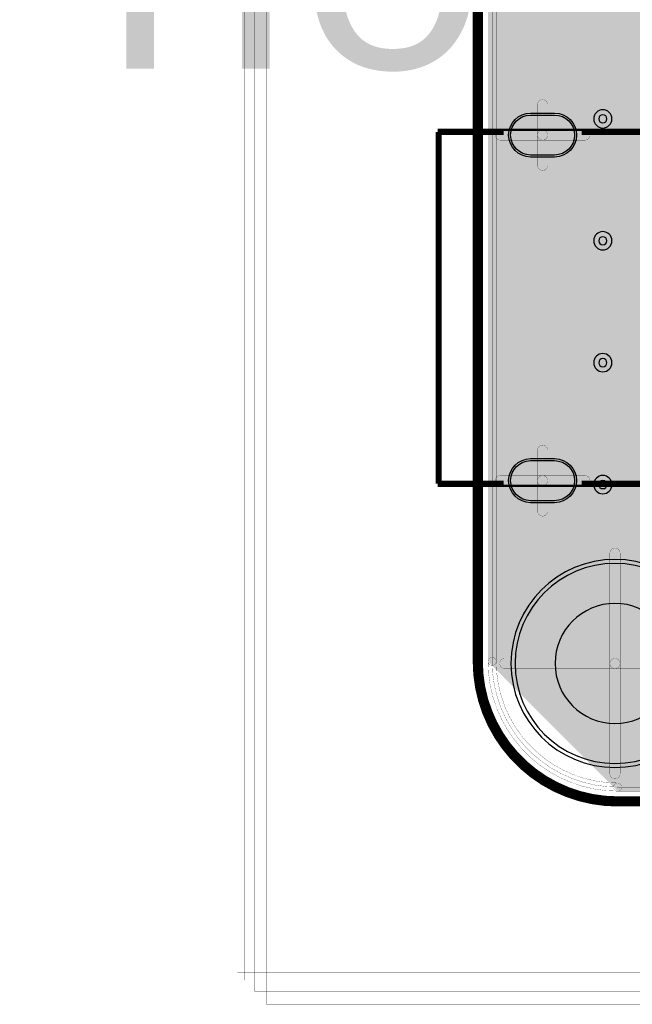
# Model space of a CAD drawing. Header units: millimetres. Extents: x -43 to 89, y -11 to 61.
# Tile 2 of 256: x -11 to 4, y -5 to 20. Entities that reach past the tile are written whole.
import ezdxf
from ezdxf.enums import TextEntityAlignment as Align

# ---------------------------------------------------------------- set-up
doc = ezdxf.new("R2010")
doc.units = ezdxf.units.MM
for name, color, linetype, true_color in [('Board Outline Layer', 7, 'Continuous', 0xff00ff), ('Bottom Layer', 7, 'Continuous', 0x0000ff), ('Bottom Silkscreen Layer', 7, 'Continuous', 0x66cc33), ('Component Shape Layer', 7, 'Continuous', 0x00cccc), ('Hole Layer', 7, 'Continuous', 0x222222), ('Inner1', 7, 'Continuous', 0x999966), ('Inner2', 7, 'Continuous', 0x008000), ('Multi-Layer', 7, 'Continuous', 0xc0c0c0), ('Pin Soldering Layer', 7, 'Continuous', 0xcc9999), ('Top Layer', 7, 'Continuous', 0xff0000), ('Top Paste Mask Layer', 7, 'Continuous', 0x808080), ('Top Silkscreen Layer', 7, 'Continuous', 0xffcc00), ('Top Solder Mask Layer', 7, 'Continuous', 0x800080)]:
    doc.layers.add(name, color=color, linetype=linetype, true_color=true_color)
doc.styles.get("Standard").update_dxf_attribs({"font": 'msyh.ttf'})

msp = doc.modelspace()

# ---------------------------------------------------------------- hatches: boundary and pattern name
at = {"layer": 'Bottom Layer'}
for points in [[(64.638, 3.504), (61.496, 0.362), (61.496, 0.362), (3.496, 0.362), (3.496, 0.362), (0.354, 3.504), (0.354, 3.504), (0.354, 52.504), (0.354, 52.504), (3.496, 55.646), (3.496, 55.646), (61.496, 55.646), (61.496, 55.646), (64.638, 52.504), (64.638, 52.504), (64.638, 3.504)], [(0.252, 52.504), (0.456, 52.504), (0.456, 3.504), (0.252, 3.504)], [(1.745, 16.665), (1.491, 16.665), (1.491, 17.424), (1.745, 17.424)], [(0.559, 16.538), (0.559, 16.792), (1.618, 16.792), (1.618, 16.538)], [(1.618, 16.538), (1.618, 16.792), (2.677, 16.792), (2.677, 16.538)], [(1.491, 16.665), (1.745, 16.665), (1.745, 15.906), (1.491, 15.906)], [(1.745, 8.024), (1.491, 8.024), (1.491, 8.783), (1.745, 8.783)], [(0.559, 7.897), (0.559, 8.151), (1.618, 8.151), (1.618, 7.897)], [(1.618, 7.897), (1.618, 8.151), (2.677, 8.151), (2.677, 7.897)], [(1.491, 8.024), (1.745, 8.024), (1.745, 7.264), (1.491, 7.264)], [(3.556, 3.454), (3.302, 3.454), (3.302, 6.213), (3.556, 6.213)], [(3.496, 0.261), (0.252, 3.504), (0.456, 3.504), (3.496, 0.464)], [(0.252, 3.504), (0.456, 3.504), (0.456, 3.504), (0.252, 3.504)], [(0.67, 3.327), (0.67, 3.581), (3.429, 3.581), (3.429, 3.327)], [(3.302, 3.454), (3.556, 3.454), (3.556, 0.695), (3.302, 0.695)], [(3.429, 3.327), (3.429, 3.581), (6.188, 3.581), (6.188, 3.327)], [(3.496, 0.261), (3.496, 0.464), (61.496, 0.464), (61.496, 0.261)], [(3.496, 0.261), (3.496, 0.464), (3.496, 0.464), (3.496, 0.261)]]:
    msp.add_hatch(color=256, dxfattribs=at).paths.add_polyline_path(points)
at = {"layer": 'Inner1'}
for points in [[(64.638, 3.504), (61.496, 0.362), (61.496, 0.362), (3.496, 0.362), (3.496, 0.362), (0.354, 3.504), (0.354, 3.504), (0.354, 52.504), (0.354, 52.504), (3.496, 55.646), (3.496, 55.646), (61.496, 55.646), (61.496, 55.646), (64.638, 52.504), (64.638, 52.504), (64.638, 3.504)], [(0.252, 52.504), (0.456, 52.504), (0.456, 3.504), (0.252, 3.504)], [(1.745, 16.665), (1.491, 16.665), (1.491, 17.424), (1.745, 17.424)], [(0.559, 16.538), (0.559, 16.792), (1.618, 16.792), (1.618, 16.538)], [(1.618, 16.538), (1.618, 16.792), (2.677, 16.792), (2.677, 16.538)], [(1.491, 16.665), (1.745, 16.665), (1.745, 15.906), (1.491, 15.906)], [(1.745, 8.024), (1.491, 8.024), (1.491, 8.783), (1.745, 8.783)], [(0.559, 7.897), (0.559, 8.151), (1.618, 8.151), (1.618, 7.897)], [(1.618, 7.897), (1.618, 8.151), (2.677, 8.151), (2.677, 7.897)], [(1.491, 8.024), (1.745, 8.024), (1.745, 7.264), (1.491, 7.264)], [(3.556, 3.454), (3.302, 3.454), (3.302, 6.213), (3.556, 6.213)], [(3.496, 0.261), (0.252, 3.504), (0.456, 3.504), (3.496, 0.464)], [(0.252, 3.504), (0.456, 3.504), (0.456, 3.504), (0.252, 3.504)], [(0.67, 3.327), (0.67, 3.581), (3.429, 3.581), (3.429, 3.327)], [(3.302, 3.454), (3.556, 3.454), (3.556, 0.695), (3.302, 0.695)], [(3.429, 3.327), (3.429, 3.581), (6.188, 3.581), (6.188, 3.327)], [(3.496, 0.261), (3.496, 0.464), (61.496, 0.464), (61.496, 0.261)], [(3.496, 0.261), (3.496, 0.464), (3.496, 0.464), (3.496, 0.261)]]:
    msp.add_hatch(color=256, dxfattribs=at).paths.add_polyline_path(points)
at = {"layer": 'Inner2'}
for points in [[(64.638, 3.504), (61.496, 0.362), (61.496, 0.362), (3.496, 0.362), (3.496, 0.362), (0.354, 3.504), (0.354, 3.504), (0.354, 52.504), (0.354, 52.504), (3.496, 55.646), (3.496, 55.646), (61.496, 55.646), (61.496, 55.646), (64.638, 52.504), (64.638, 52.504), (64.638, 3.504)], [(0.252, 52.504), (0.456, 52.504), (0.456, 3.504), (0.252, 3.504)], [(1.745, 16.665), (1.491, 16.665), (1.491, 17.424), (1.745, 17.424)], [(0.559, 16.538), (0.559, 16.792), (1.618, 16.792), (1.618, 16.538)], [(1.618, 16.538), (1.618, 16.792), (2.677, 16.792), (2.677, 16.538)], [(1.491, 16.665), (1.745, 16.665), (1.745, 15.906), (1.491, 15.906)], [(1.745, 8.024), (1.491, 8.024), (1.491, 8.783), (1.745, 8.783)], [(0.559, 7.897), (0.559, 8.151), (1.618, 8.151), (1.618, 7.897)], [(1.618, 7.897), (1.618, 8.151), (2.677, 8.151), (2.677, 7.897)], [(1.491, 8.024), (1.745, 8.024), (1.745, 7.264), (1.491, 7.264)], [(3.556, 3.454), (3.302, 3.454), (3.302, 6.213), (3.556, 6.213)], [(3.496, 0.261), (0.252, 3.504), (0.456, 3.504), (3.496, 0.464)], [(0.252, 3.504), (0.456, 3.504), (0.456, 3.504), (0.252, 3.504)], [(0.67, 3.327), (0.67, 3.581), (3.429, 3.581), (3.429, 3.327)], [(3.302, 3.454), (3.556, 3.454), (3.556, 0.695), (3.302, 0.695)], [(3.429, 3.327), (3.429, 3.581), (6.188, 3.581), (6.188, 3.327)], [(3.496, 0.261), (3.496, 0.464), (61.496, 0.464), (61.496, 0.261)], [(3.496, 0.261), (3.496, 0.464), (3.496, 0.464), (3.496, 0.261)]]:
    msp.add_hatch(color=256, dxfattribs=at).paths.add_polyline_path(points)
at = {"layer": 'Pin Soldering Layer'}
for points in [[(2.019, 16.815), (2.019, 16.515), (1.219, 16.515), (1.219, 16.815)], [(2.019, 8.174), (2.019, 7.874), (1.219, 7.874), (1.219, 8.174)]]:
    msp.add_hatch(color=256, dxfattribs=at).paths.add_polyline_path(points)
at = {"layer": 'Top Layer'}
for points in [[(64.638, 3.504), (61.496, 0.362), (61.496, 0.362), (3.496, 0.362), (3.496, 0.362), (0.354, 3.504), (0.354, 3.504), (0.354, 52.504), (0.354, 52.504), (3.496, 55.646), (3.496, 55.646), (61.496, 55.646), (61.496, 55.646), (64.638, 52.504), (64.638, 52.504), (64.638, 29.103), (64.365, 29.229), (62.165, 29.229), (61.806, 28.871), (61.806, 27.604), (61.158, 27.604), (60.81, 27.331), (60.238, 26.363), (59.814, 26.241), (59.462, 26.241), (59.462, 26.241), (59.449, 26.241), (59.449, 26.241), (59.243, 26.233), (59.012, 26.241), (59.012, 26.241), (59, 26.241), (58.5, 26.241), (58.5, 26.241), (58.293, 26.175), (58.086, 26.241), (57.586, 26.241), (57.586, 26.241), (57.574, 26.241), (57.574, 26.241), (57.442, 26.236), (57.457, 26.34), (57.457, 26.899), (57.099, 27.257), (56.541, 27.257), (56.205, 27.024), (56.13, 27.178), (56.213, 27.407), (56.213, 27.966), (56.213, 27.966), (56.13, 28.195), (56.185, 28.249), (56.414, 28.166), (56.972, 28.166), (56.972, 28.166), (57.201, 28.249), (57.43, 28.166), (57.988, 28.166), (57.988, 28.166), (58.347, 28.524), (58.347, 29.083), (57.988, 29.441), (57.43, 29.441), (57.43, 29.441), (57.201, 29.359), (56.972, 29.441), (56.414, 29.441), (56.414, 29.441), (56.229, 29.39), (56.158, 29.489), (56.226, 29.583), (56.439, 29.512), (56.998, 29.512), (56.998, 29.512), (57.226, 29.595), (57.455, 29.512), (58.014, 29.512), (58.014, 29.512), (58.372, 29.87), (58.372, 30.429), (58.014, 30.787), (57.455, 30.787), (57.455, 30.787), (57.226, 30.705), (57.099, 30.773), (57.099, 30.773), (56.82, 30.855), (56.449, 31.226), (56.449, 31.226), (56.16, 31.346), (56.16, 31.346), (55.448, 31.346), (55.448, 31.346), (55.159, 31.226), (55.159, 31.226), (54.817, 30.884), (54.725, 30.864), (54.382, 30.864), (54.023, 30.505), (54.023, 30.478), (53.94, 30.414), (53.94, 30.414), (53.695, 30.169), (53.722, 30.304), (53.722, 30.863), (53.722, 30.863), (53.363, 31.221), (52.805, 31.221), (52.805, 31.221), (52.669, 31.194), (52.63, 31.26), (52.63, 33.544), (52.634, 33.548), (52.634, 33.548), (52.737, 33.724), (52.856, 33.779), (53.106, 33.704), (53.356, 33.779), (53.606, 33.704), (53.856, 33.779), (54.106, 33.704), (54.356, 33.779), (54.606, 33.704), (54.856, 33.779), (55.106, 33.704), (55.356, 33.779), (55.606, 33.704), (55.856, 33.779), (56.106, 33.704), (56.356, 33.779), (56.606, 33.704), (56.856, 33.779), (57.106, 33.704), (57.376, 33.793), (57.554, 33.757), (57.659, 33.757), (58.117, 34.215), (58.042, 34.465), (58.11, 34.635), (58.36, 34.719), (58.486, 34.755), (61.297, 34.755), (61.396, 34.696), (61.391, 34.688), (61.391, 34.688), (61.342, 34.508), (61.342, 34.508), (61.342, 33.949), (61.701, 33.591), (62.259, 33.591), (62.488, 33.674), (62.717, 33.591), (63.275, 33.591), (63.633, 33.949), (63.633, 34.508), (63.564, 34.72), (63.633, 34.932), (63.633, 35.491), (63.544, 35.728), (63.633, 35.965), (63.633, 36.524), (63.544, 36.761), (63.633, 36.999), (63.633, 37.557), (63.275, 37.916), (62.717, 37.916), (62.488, 37.833), (62.259, 37.916), (61.701, 37.916), (61.342, 37.557), (61.342, 36.999), (61.342, 36.999), (61.391, 36.818), (61.391, 36.818), (61.424, 36.761), (61.391, 36.704), (61.391, 36.704), (61.342, 36.524), (61.342, 36.524), (61.342, 35.965), (61.342, 35.965), (61.391, 35.785), (61.391, 35.785), (61.417, 35.741), (61.301, 35.675), (58.486, 35.675), (58.36, 35.711), (58.11, 35.795), (58.043, 35.965), (58.117, 36.215), (58.042, 36.465), (58.117, 36.715), (58.043, 36.965), (58.117, 37.215), (58.042, 37.465), (58.117, 37.715), (58.043, 37.965), (58.117, 38.215), (58.042, 38.465), (58.117, 38.715), (58.043, 38.965), (58.117, 39.215), (58.042, 39.465), (58.117, 39.715), (58.043, 39.965), (58.117, 40.215), (58.042, 40.465), (58.117, 40.715), (57.659, 41.173), (57.554, 41.173), (57.376, 41.137), (57.106, 41.226), (56.856, 41.151), (56.606, 41.226), (56.356, 41.151), (56.106, 41.226), (55.856, 41.151), (55.606, 41.226), (55.356, 41.151), (55.106, 41.226), (54.856, 41.151), (54.606, 41.226), (54.356, 41.151), (54.106, 41.226), (53.856, 41.151), (53.606, 41.226), (53.356, 41.151), (53.106, 41.226), (52.856, 41.151), (52.606, 41.226), (52.356, 41.151), (52.106, 41.226), (51.856, 41.151), (51.606, 41.226), (51.336, 41.137), (51.158, 41.173), (51.054, 41.173), (50.596, 40.715), (50.67, 40.465), (50.596, 40.215), (50.67, 39.965), (50.596, 39.715), (50.67, 39.465), (50.596, 39.215), (50.67, 38.965), (50.596, 38.715), (50.67, 38.465), (50.596, 38.215), (50.67, 37.965), (50.603, 37.799), (50.247, 38.156), (50.247, 38.156), (49.962, 38.274), (49.544, 38.274), (49.418, 38.341), (49.073, 38.454), (48.522, 38.061), (47.526, 39.057), (47.526, 41.783), (47.526, 41.783), (47.406, 42.072), (47.406, 42.072), (44.942, 44.536), (44.942, 44.536), (44.653, 44.656), (39.878, 44.656), (39.878, 44.656), (39.589, 44.536), (39.589, 44.536), (37.786, 42.733), (37.786, 42.733), (37.666, 42.443), (37.666, 42.443), (37.666, 41.094), (36.459, 42.301), (36.459, 42.301), (36.17, 42.421), (13.225, 42.421), (13.229, 42.473), (13.229, 44.373), (12.87, 44.731), (11.52, 44.731), (11.162, 44.373), (11.162, 42.473), (11.166, 42.421), (9.72, 42.421), (7.579, 44.561), (7.579, 44.561), (7.29, 44.681), (3.541, 44.681), (3.415, 44.745), (3.073, 44.855), (2.972, 44.846), (2.979, 44.913), (2.979, 46.083), (2.62, 46.441), (0.82, 46.441), (0.462, 46.083), (0.462, 44.913), (0.563, 44.664), (0.562, 44.638), (0.562, 43.938), (0.624, 43.738), (0.562, 43.538), (0.562, 42.838), (0.623, 42.638), (0.562, 42.438), (0.562, 41.738), (0.624, 41.538), (0.562, 41.338), (0.562, 40.638), (0.624, 40.438), (0.562, 40.238), (0.562, 39.538), (0.624, 39.338), (0.562, 39.138), (0.562, 38.438), (0.623, 38.238), (0.562, 38.038), (0.562, 37.338), (0.624, 37.138), (0.562, 36.938), (0.562, 36.238), (0.921, 35.88), (2.121, 35.88), (2.474, 36.179), (2.476, 36.179), (2.476, 36.179), (2.765, 36.299), (2.765, 36.299), (2.854, 36.388), (2.988, 36.432), (3.464, 36.878), (3.903, 36.878), (3.903, 36.878), (4.193, 36.998), (4.193, 36.998), (4.259, 37.065), (4.325, 36.998), (4.325, 36.998), (4.615, 36.878), (4.919, 36.878), (4.919, 36.878), (5.209, 36.998), (5.209, 36.998), (5.275, 37.065), (5.341, 36.998), (5.341, 36.998), (5.631, 36.878), (5.935, 36.878), (5.935, 36.878), (6.225, 36.998), (6.225, 36.998), (6.291, 37.065), (6.357, 36.998), (6.357, 36.998), (6.647, 36.878), (6.951, 36.878), (6.951, 36.878), (7.241, 36.998), (7.241, 36.998), (7.307, 37.065), (7.373, 36.998), (7.373, 36.998), (7.663, 36.878), (9.398, 36.878), (9.398, 36.878), (9.687, 36.998), (9.687, 36.998), (11.171, 38.482), (11.162, 38.403), (11.162, 36.503), (11.52, 36.145), (12.87, 36.145), (13.229, 36.503), (13.229, 38.403), (12.87, 38.761), (11.52, 38.761), (11.52, 38.761), (11.441, 38.752), (12.209, 39.52), (33.867, 39.52), (34.567, 38.82), (34.567, 38.087), (34.567, 38.087), (34.687, 37.798), (34.687, 37.798), (34.975, 37.51), (34.816, 37.15), (34.866, 36.934), (34.866, 36.934), (34.75, 36.974), (34.75, 37.44), (34.75, 37.44), (34.63, 37.729), (34.63, 37.729), (33.182, 39.177), (33.182, 39.177), (32.893, 39.296), (25.476, 39.296), (25.476, 39.296), (25.353, 39.277), (25.132, 39.342), (24.988, 39.342), (24.988, 39.342), (24.699, 39.222), (24.699, 39.222), (24.609, 39.132), (24.609, 39.132), (24.55, 39.057), (24.136, 39.057), (24.136, 39.057), (24.064, 39.028), (24.064, 39.028), (22.726, 37.69), (22.419, 37.519), (22.018, 37.698), (21.531, 37.385), (21.218, 37.546), (20.835, 37.162), (20.996, 36.85), (20.728, 36.577), (20.029, 37.276), (20.029, 37.276), (19.797, 37.383), (19.354, 37.493), (19.354, 37.493), (19.304, 37.499), (18.745, 37.499), (18.745, 37.499), (18.611, 37.449), (18.288, 37.651), (17.729, 37.651), (17.371, 37.293), (17.371, 36.734), (17.371, 36.734), (17.474, 36.483), (17.371, 36.232), (17.371, 35.673), (17.371, 35.673), (17.474, 35.422), (17.371, 35.171), (17.371, 34.612), (17.371, 34.612), (17.474, 34.361), (17.371, 34.11), (17.371, 33.552), (17.371, 33.552), (17.474, 33.3), (17.371, 33.049), (17.371, 32.491), (17.371, 32.491), (17.474, 32.24), (17.371, 31.988), (17.371, 31.43), (17.371, 31.43), (17.474, 31.179), (17.401, 31.07), (17.221, 31.118), (16.662, 31.118), (16.662, 31.118), (16.304, 30.76), (16.304, 30.406), (16.167, 30.487), (16.167, 30.487), (15.986, 30.536), (14.936, 30.536), (14.936, 30.536), (14.755, 30.487), (14.755, 30.487), (14.458, 30.312), (12.263, 30.312), (11.966, 30.487), (11.966, 30.487), (11.784, 30.536), (10.735, 30.536), (10.735, 30.536), (10.377, 30.178), (10.377, 29.477), (10.377, 29.477), (10.735, 29.119), (11.784, 29.119), (11.784, 29.119), (11.966, 29.168), (11.966, 29.168), (12.263, 29.342), (14.458, 29.342), (14.755, 29.168), (14.755, 29.168), (14.936, 29.119), (15.986, 29.119), (15.986, 29.119), (16.167, 29.168), (16.167, 29.168), (16.273, 29.23), (16.321, 29.078), (16.321, 29.078), (16.33, 29.052), (16.374, 28.942), (16.33, 28.831), (16.33, 28.831), (16.304, 28.698), (16.304, 28.198), (16.304, 28.198), (16.304, 28.192), (15.986, 28.387), (14.936, 28.387), (14.936, 28.387), (14.578, 28.029), (14.578, 27.328), (14.578, 27.328), (14.936, 26.97), (15.986, 26.97), (15.986, 26.97), (16.316, 27.191), (16.33, 27.151), (16.33, 27.151), (16.379, 27.027), (16.359, 26.873), (16.942, 26.29), (17.371, 26.479), (17.371, 26.125), (17.371, 26.125), (17.474, 25.874), (17.371, 25.623), (17.371, 25.064), (17.371, 25.064), (17.729, 24.706), (18.288, 24.706), (18.288, 24.706), (18.611, 24.908), (18.745, 24.858), (19.304, 24.858), (19.304, 24.858), (19.498, 24.996), (19.498, 24.996), (19.607, 25.309), (20.317, 25.309), (20.487, 25.306), (20.69, 25.249), (20.682, 25.161), (21.215, 24.625), (21.333, 24.368), (21.333, 24.368), (22.495, 23.206), (22.495, 23.206), (22.784, 23.086), (22.784, 23.086), (32.045, 23.086), (32.045, 23.086), (32.334, 23.206), (32.334, 23.206), (32.572, 23.444), (32.934, 23.444), (33.503, 22.988), (34.077, 23.474), (34.124, 23.605), (34.197, 23.678), (34.284, 23.756), (34.326, 23.789), (34.554, 23.674), (34.554, 22.85), (33.487, 21.783), (23.67, 21.783), (21.71, 23.742), (21.71, 23.742), (21.412, 23.866), (21.412, 23.866), (16.235, 23.866), (16.261, 23.882), (16.332, 23.877), (16.915, 24.46), (16.332, 25.043), (16.282, 25.041), (16.147, 25.124), (16.147, 25.124), (15.96, 25.177), (14.911, 25.177), (14.911, 25.177), (14.553, 24.818), (14.553, 24.117), (14.553, 24.117), (14.656, 23.866), (14.449, 23.866), (12.414, 25.901), (12.414, 25.901), (12.116, 26.025), (12.116, 26.025), (8.534, 26.025), (8.534, 26.025), (8.447, 26.016), (8.43, 26.062), (8.484, 26.062), (8.842, 26.42), (8.842, 26.92), (8.842, 26.92), (8.776, 27.127), (8.842, 27.334), (8.842, 27.834), (8.842, 27.834), (8.484, 28.193), (7.925, 28.193), (7.787, 28.165), (7.797, 28.249), (7.797, 28.8), (7.438, 29.158), (5.988, 29.158), (5.63, 28.8), (5.63, 28.768), (5.268, 28.872), (4.585, 28.189), (4.737, 27.759), (4.719, 27.744), (4.614, 27.669), (4.112, 27.026), (4.775, 26.363), (5.392, 26.782), (5.436, 26.782), (5.436, 26.782), (5.639, 26.821), (5.644, 26.798), (5.63, 26.698), (5.63, 26.398), (5.644, 26.298), (5.63, 26.198), (5.63, 25.898), (5.635, 25.84), (5.468, 25.673), (5.468, 25.673), (5.344, 25.375), (5.344, 25.375), (5.344, 24.689), (5.344, 24.689), (5.468, 24.391), (5.468, 24.391), (5.62, 24.238), (5.631, 24.228), (5.63, 24.199), (5.63, 23.899), (5.63, 23.899), (5.595, 23.934), (5.595, 23.934), (5.235, 24.094), (5.032, 24.119), (4.699, 24.209), (4.036, 23.546), (4.699, 22.883), (4.782, 22.888), (4.585, 22.408), (5.268, 21.725), (5.63, 21.828), (5.63, 21.797), (5.988, 21.439), (7.438, 21.439), (7.797, 21.797), (7.797, 22.113), (8.001, 22.049), (8.56, 22.049), (8.918, 22.407), (8.918, 22.907), (8.918, 22.907), (8.852, 23.114), (8.918, 23.321), (8.918, 23.821), (8.918, 23.821), (8.56, 24.179), (8.115, 24.179), (8.122, 24.183), (8.28, 24.242), (8.753, 24.713), (8.802, 24.842), (8.887, 24.928), (9.958, 24.928), (9.755, 24.486), (10.338, 23.903), (10.38, 23.904), (10.515, 23.817), (10.515, 23.817), (10.71, 23.759), (11.759, 23.759), (11.759, 23.759), (12.117, 24.117), (12.117, 24.682), (13.882, 22.918), (13.882, 22.918), (14.18, 22.794), (14.18, 22.794), (14.575, 22.794), (14.553, 22.67), (14.553, 21.969), (14.553, 21.969), (14.911, 21.61), (15.96, 21.61), (15.96, 21.61), (16.318, 21.969), (16.318, 22.67), (16.296, 22.794), (21.143, 22.794), (23.102, 20.835), (23.102, 20.835), (23.4, 20.711), (23.4, 20.711), (33.757, 20.711), (33.757, 20.711), (34.055, 20.835), (34.055, 20.835), (35.458, 22.238), (35.542, 22.066), (35.46, 21.768), (35.67, 21.319), (34.125, 19.774), (34.125, 19.774), (33.983, 19.431), (33.983, 19.431), (33.983, 14.859), (33.983, 14.859), (34.125, 14.516), (34.125, 14.516), (34.428, 14.213), (34.592, 14.048), (34.592, 13.847), (34.951, 13.489), (35.509, 13.489), (35.509, 13.489), (35.611, 13.504), (35.611, 13.504), (35.806, 13.561), (35.85, 13.547), (35.913, 13.386), (35.913, 12.725), (35.913, 12.725), (36.055, 12.382), (36.055, 12.382), (37.539, 10.899), (37.539, 9.521), (36.678, 10.005), (35.669, 8.997), (36.678, 7.988), (37.539, 8.472), (37.539, 6.401), (37.539, 6.401), (37.681, 6.058), (37.681, 6.058), (38.1, 5.638), (38.32, 5.053), (38.32, 4.846), (39.078, 4.088), (39.836, 4.846), (39.836, 5.847), (39.078, 6.605), (38.782, 6.545), (38.564, 6.546), (38.509, 6.602), (38.509, 7.195), (39.078, 6.938), (39.836, 7.696), (39.836, 7.903), (40.056, 8.488), (40.475, 8.908), (40.475, 8.908), (40.617, 9.251), (40.617, 9.251), (40.617, 11.506), (40.617, 11.506), (40.475, 11.849), (40.475, 11.849), (39.881, 12.444), (39.881, 13.386), (40.005, 13.704), (40.005, 13.704), (40.029, 13.834), (40.029, 13.834), (40.029, 14.339), (39.989, 14.503), (40.029, 14.667), (40.029, 15.173), (39.671, 15.531), (39.169, 15.531), (39.169, 16.231), (39.169, 16.231), (39.128, 16.427), (39.128, 16.704), (38.77, 17.062), (38.211, 17.062), (38.211, 17.062), (38.099, 17.044), (38.112, 17.14), (38.112, 17.14), (38.112, 17.341), (38.276, 17.506), (38.469, 17.698), (38.469, 17.698), (38.611, 18.041), (38.611, 18.041), (38.611, 18.831), (38.649, 18.786), (38.649, 18.786), (41.349, 16.087), (41.349, 15.358), (41.15, 15.037), (41.15, 14.478), (41.508, 14.12), (42.008, 14.12), (42.215, 14.186), (42.422, 14.12), (42.509, 14.12), (42.807, 14.008), (42.873, 13.943), (42.873, 13.832), (42.672, 13.867), (42.489, 13.838), (42.428, 13.855), (42.428, 13.855), (42.328, 13.87), (42.328, 13.87), (41.482, 13.87), (41.124, 13.512), (41.124, 13.057), (41.482, 12.699), (42.328, 12.699), (42.328, 12.699), (42.428, 12.713), (42.428, 12.713), (42.489, 12.731), (42.672, 12.701), (42.873, 12.737), (42.873, 11.328), (42.873, 11.328), (43, 11.021), (43, 11.021), (43.787, 10.234), (43.787, 7.798), (43.787, 7.798), (43.914, 7.491), (43.914, 7.491), (44.626, 6.779), (44.626, 6.779), (44.933, 6.652), (46.457, 6.652), (46.457, 6.652), (46.764, 6.779), (46.764, 6.779), (47.246, 7.262), (47.246, 7.262), (47.374, 7.569), (47.374, 7.684), (47.436, 7.68), (47.686, 7.75), (47.936, 7.68), (48.186, 7.75), (48.436, 7.68), (48.686, 7.75), (48.936, 7.68), (49.186, 7.75), (49.436, 7.68), (49.686, 7.75), (49.936, 7.68), (50.187, 7.75), (50.437, 7.68), (50.687, 7.75), (50.937, 7.68), (51.187, 7.75), (51.437, 7.68), (51.687, 7.75), (51.937, 7.68), (52.187, 7.75), (52.437, 7.68), (52.687, 7.75), (52.937, 7.68), (53.187, 7.75), (53.437, 7.68), (53.687, 7.75), (53.937, 7.68), (54.187, 7.75), (54.437, 7.68), (54.921, 8.163), (54.921, 10.313), (54.921, 10.313), (54.898, 10.459), (54.859, 10.649), (54.736, 10.936), (54.736, 10.936), (54.669, 11.003), (54.669, 14.757), (54.669, 14.757), (54.639, 14.829), (54.639, 14.829), (52.906, 16.561), (53.086, 16.641), (53.315, 16.558), (53.874, 16.558), (54.232, 16.916), (54.232, 17.475), (54.149, 17.704), (54.194, 17.772), (54.509, 17.68), (55.091, 18.263), (54.989, 18.593), (54.958, 18.666), (54.834, 18.893), (54.834, 18.893), (54.025, 19.701), (54.025, 20.056), (54.025, 20.056), (54.024, 20.094), (54.024, 20.297), (54.565, 20.297), (55.023, 20.755), (55.023, 20.762), (55.22, 20.728), (55.803, 21.298), (55.906, 21.283), (56.464, 21.283), (56.464, 21.283), (56.693, 21.365), (56.922, 21.283), (57.48, 21.283), (57.48, 21.283), (57.839, 21.641), (57.839, 22.2), (57.791, 22.378), (57.838, 22.555), (57.838, 23.114), (57.775, 23.317), (57.839, 23.52), (57.839, 24.079), (57.48, 24.437), (56.922, 24.437), (56.922, 24.437), (56.693, 24.355), (56.464, 24.437), (56.016, 24.437), (56.225, 24.674), (56.651, 24.966), (57.099, 24.966), (57.099, 24.966), (57.113, 24.966), (57.113, 24.966), (57.332, 24.974), (57.574, 24.966), (57.574, 24.966), (57.586, 24.966), (58.086, 24.966), (58.086, 24.966), (58.293, 25.032), (58.5, 24.966), (59, 24.966), (59, 24.966), (59.014, 24.966), (59.014, 24.966), (59.119, 24.97), (59.103, 24.867), (59.103, 24.308), (59.462, 23.95), (60.02, 23.95), (60.378, 24.308), (60.378, 24.867), (60.378, 24.867), (60.32, 25.062), (60.884, 25.302), (61.278, 25.489), (61.806, 25.627), (61.806, 24.621), (61.806, 24.621), (62.165, 24.263), (64.365, 24.263), (64.638, 24.39), (64.638, 22.196), (64.315, 22.398), (61.115, 22.398), (60.757, 22.04), (60.757, 19.738), (61.115, 19.38), (64.315, 19.38), (64.638, 19.582), (64.638, 10.847), (64.315, 11.049), (61.115, 11.049), (60.757, 10.691), (60.757, 8.39), (61.115, 8.031), (64.315, 8.031), (64.638, 8.234), (64.638, 3.504)], [(0.252, 52.504), (0.456, 52.504), (0.456, 3.504), (0.252, 3.504)], [(1.745, 16.665), (1.491, 16.665), (1.491, 17.424), (1.745, 17.424)], [(0.559, 16.538), (0.559, 16.792), (1.618, 16.792), (1.618, 16.538)], [(1.618, 16.538), (1.618, 16.792), (2.677, 16.792), (2.677, 16.538)], [(1.491, 16.665), (1.745, 16.665), (1.745, 15.906), (1.491, 15.906)], [(1.745, 8.024), (1.491, 8.024), (1.491, 8.783), (1.745, 8.783)], [(0.559, 7.897), (0.559, 8.151), (1.618, 8.151), (1.618, 7.897)], [(1.618, 7.897), (1.618, 8.151), (2.677, 8.151), (2.677, 7.897)], [(1.491, 8.024), (1.745, 8.024), (1.745, 7.264), (1.491, 7.264)], [(3.556, 3.454), (3.302, 3.454), (3.302, 6.213), (3.556, 6.213)], [(3.496, 0.261), (0.252, 3.504), (0.456, 3.504), (3.496, 0.464)], [(0.252, 3.504), (0.456, 3.504), (0.456, 3.504), (0.252, 3.504)], [(0.67, 3.327), (0.67, 3.581), (3.429, 3.581), (3.429, 3.327)], [(3.302, 3.454), (3.556, 3.454), (3.556, 0.695), (3.302, 0.695)], [(3.429, 3.327), (3.429, 3.581), (6.188, 3.581), (6.188, 3.327)], [(3.496, 0.261), (3.496, 0.464), (61.496, 0.464), (61.496, 0.261)], [(3.496, 0.261), (3.496, 0.464), (3.496, 0.464), (3.496, 0.261)]]:
    msp.add_hatch(color=256, dxfattribs=at).paths.add_polyline_path(points)
at = {"layer": 'Top Paste Mask Layer'}
for points in [[(1.918, 17.165), (1.918, 16.165), (1.318, 16.165), (1.318, 17.165)], [(1.918, 8.524), (1.918, 7.523), (1.318, 7.523), (1.318, 8.524)]]:
    msp.add_hatch(color=256, dxfattribs=at).paths.add_polyline_path(points)

# ---------------------------------------------------------------- linework, layer by layer
at = {"layer": 'Board Outline Layer', "const_width": 0.254}
msp.add_lwpolyline([(64.996, 3.504), (64.996, 52.504, 0.414214), (61.496, 56.004), (3.496, 56.004, 0.414214), (-0.004, 52.504), (-0.004, 3.504, 0.414214), (3.496, 0.004), (61.496, 0.004, 0.414214)], format="xyb", close=True, dxfattribs=at)
at = {"layer": 'Bottom Layer', "const_width": 0.00508}
msp.add_lwpolyline([(-5.831, 60.809), (-5.831, -4.469), (70.039, -4.469), (70.039, 60.809)], close=True, dxfattribs=at)
for points in [[(64.638, 3.504, -0.414214), (61.496, 0.362), (61.496, 0.362), (3.496, 0.362), (3.496, 0.362, -0.414214), (0.354, 3.504), (0.354, 3.504), (0.354, 52.504), (0.354, 52.504, -0.414214), (3.496, 55.646), (3.496, 55.646), (61.496, 55.646), (61.496, 55.646, -0.414214), (64.638, 52.504), (64.638, 52.504), (64.638, 3.504)], [(0.252, 52.504, -1), (0.456, 52.504), (0.456, 3.504, -1), (0.252, 3.504)], [(1.745, 16.665, -1), (1.491, 16.665), (1.491, 17.424, -1), (1.745, 17.424)], [(0.559, 16.538, -1), (0.559, 16.792), (1.618, 16.792, -1), (1.618, 16.538)], [(1.491, 16.665, -1), (1.745, 16.665), (1.745, 15.906, -1), (1.491, 15.906)], [(1.618, 16.538, -1), (1.618, 16.792), (2.677, 16.792, -1), (2.677, 16.538)], [(1.745, 8.024, -1), (1.491, 8.024), (1.491, 8.783, -1), (1.745, 8.783)], [(0.559, 7.897, -1), (0.559, 8.151), (1.618, 8.151, -1), (1.618, 7.897)], [(1.491, 8.024, -1), (1.745, 8.024), (1.745, 7.264, -1), (1.491, 7.264)], [(1.618, 7.897, -1), (1.618, 8.151), (2.677, 8.151, -1), (2.677, 7.897)], [(3.556, 3.454, -1), (3.302, 3.454), (3.302, 6.213, -1), (3.556, 6.213)], [(3.496, 0.261, -0.414214), (0.252, 3.504, -1), (0.456, 3.504, 0.414214), (3.496, 0.464, -1)], [(0.252, 3.504, -1), (0.456, 3.504), (0.456, 3.504, -1), (0.252, 3.504)], [(0.67, 3.327, -1), (0.67, 3.581), (3.429, 3.581, -1), (3.429, 3.327)], [(3.429, 3.327, -1), (3.429, 3.581), (6.188, 3.581, -1), (6.188, 3.327)], [(3.302, 3.454, -1), (3.556, 3.454), (3.556, 0.695, -1), (3.302, 0.695)], [(3.496, 0.261, -1), (3.496, 0.464), (61.496, 0.464, -1), (61.496, 0.261)], [(3.496, 0.261, -1), (3.496, 0.464), (3.496, 0.464, -1), (3.496, 0.261)]]:
    msp.add_lwpolyline(points, format="xyb", close=True, dxfattribs=at)
at = {"layer": 'Bottom Layer'}
for points in [[(1.318, 16.165, -1), (1.318, 17.165), (1.918, 17.165, -1), (1.918, 16.165)], [(1.318, 7.523, -1), (1.318, 8.524), (1.918, 8.524, -1), (1.918, 7.523)], [(0.929, 3.454, 1), (5.929, 3.454, 1)]]:
    msp.add_lwpolyline(points, format="xyb", close=True, dxfattribs=at)
at = {"layer": 'Component Shape Layer', "const_width": 0.0508}
msp.add_lwpolyline([(-0.98, 16.795), (6.32, 16.795), (6.32, 7.894), (-0.98, 7.894)], close=True, dxfattribs=at)
msp.add_lwpolyline([(-0.98, 16.795), (6.32, 16.795), (6.32, 7.894), (-0.98, 7.894)], close=True, dxfattribs=at)
at = {"layer": 'Hole Layer'}
for points in [[(3.023, 17.069, 1), (3.226, 17.069, 1)], [(3.023, 14.021, 1), (3.226, 14.021, 1)], [(3.023, 10.973, 1), (3.226, 10.973, 1)], [(3.023, 7.925, 1), (3.226, 7.925, 1)]]:
    msp.add_lwpolyline(points, format="xyb", close=True, dxfattribs=at)
msp.add_lwpolyline([(1.929, 3.454, 1), (4.929, 3.454), (4.929, 3.454, 1), (1.929, 3.454)], format="xyb", dxfattribs=at)
at = {"layer": 'Inner1', "const_width": 0.00508}
msp.add_lwpolyline([(-5.59, 60.537), (-5.59, -4.741), (70.28, -4.741), (70.28, 60.537)], close=True, dxfattribs=at)
for points in [[(64.638, 3.504, -0.414214), (61.496, 0.362), (61.496, 0.362), (3.496, 0.362), (3.496, 0.362, -0.414214), (0.354, 3.504), (0.354, 3.504), (0.354, 52.504), (0.354, 52.504, -0.414214), (3.496, 55.646), (3.496, 55.646), (61.496, 55.646), (61.496, 55.646, -0.414214), (64.638, 52.504), (64.638, 52.504), (64.638, 3.504)], [(0.252, 52.504, -1), (0.456, 52.504), (0.456, 3.504, -1), (0.252, 3.504)], [(1.745, 16.665, -1), (1.491, 16.665), (1.491, 17.424, -1), (1.745, 17.424)], [(0.559, 16.538, -1), (0.559, 16.792), (1.618, 16.792, -1), (1.618, 16.538)], [(1.491, 16.665, -1), (1.745, 16.665), (1.745, 15.906, -1), (1.491, 15.906)], [(1.618, 16.538, -1), (1.618, 16.792), (2.677, 16.792, -1), (2.677, 16.538)], [(1.745, 8.024, -1), (1.491, 8.024), (1.491, 8.783, -1), (1.745, 8.783)], [(0.559, 7.897, -1), (0.559, 8.151), (1.618, 8.151, -1), (1.618, 7.897)], [(1.491, 8.024, -1), (1.745, 8.024), (1.745, 7.264, -1), (1.491, 7.264)], [(1.618, 7.897, -1), (1.618, 8.151), (2.677, 8.151, -1), (2.677, 7.897)], [(3.556, 3.454, -1), (3.302, 3.454), (3.302, 6.213, -1), (3.556, 6.213)], [(3.496, 0.261, -0.414214), (0.252, 3.504, -1), (0.456, 3.504, 0.414214), (3.496, 0.464, -1)], [(0.252, 3.504, -1), (0.456, 3.504), (0.456, 3.504, -1), (0.252, 3.504)], [(0.67, 3.327, -1), (0.67, 3.581), (3.429, 3.581, -1), (3.429, 3.327)], [(3.429, 3.327, -1), (3.429, 3.581), (6.188, 3.581, -1), (6.188, 3.327)], [(3.302, 3.454, -1), (3.556, 3.454), (3.556, 0.695, -1), (3.302, 0.695)], [(3.496, 0.261, -1), (3.496, 0.464), (61.496, 0.464, -1), (61.496, 0.261)], [(3.496, 0.261, -1), (3.496, 0.464), (3.496, 0.464, -1), (3.496, 0.261)]]:
    msp.add_lwpolyline(points, format="xyb", close=True, dxfattribs=at)
at = {"layer": 'Inner2', "const_width": 0.00508}
msp.add_lwpolyline([(-5.291, 60.212), (-5.291, -5.066), (70.579, -5.066), (70.579, 60.212)], close=True, dxfattribs=at)
for points in [[(64.638, 3.504, -0.414214), (61.496, 0.362), (61.496, 0.362), (3.496, 0.362), (3.496, 0.362, -0.414214), (0.354, 3.504), (0.354, 3.504), (0.354, 52.504), (0.354, 52.504, -0.414214), (3.496, 55.646), (3.496, 55.646), (61.496, 55.646), (61.496, 55.646, -0.414214), (64.638, 52.504), (64.638, 52.504), (64.638, 3.504)], [(0.252, 52.504, -1), (0.456, 52.504), (0.456, 3.504, -1), (0.252, 3.504)], [(1.745, 16.665, -1), (1.491, 16.665), (1.491, 17.424, -1), (1.745, 17.424)], [(0.559, 16.538, -1), (0.559, 16.792), (1.618, 16.792, -1), (1.618, 16.538)], [(1.491, 16.665, -1), (1.745, 16.665), (1.745, 15.906, -1), (1.491, 15.906)], [(1.618, 16.538, -1), (1.618, 16.792), (2.677, 16.792, -1), (2.677, 16.538)], [(1.745, 8.024, -1), (1.491, 8.024), (1.491, 8.783, -1), (1.745, 8.783)], [(0.559, 7.897, -1), (0.559, 8.151), (1.618, 8.151, -1), (1.618, 7.897)], [(1.491, 8.024, -1), (1.745, 8.024), (1.745, 7.264, -1), (1.491, 7.264)], [(1.618, 7.897, -1), (1.618, 8.151), (2.677, 8.151, -1), (2.677, 7.897)], [(3.556, 3.454, -1), (3.302, 3.454), (3.302, 6.213, -1), (3.556, 6.213)], [(3.496, 0.261, -0.414214), (0.252, 3.504, -1), (0.456, 3.504, 0.414214), (3.496, 0.464, -1)], [(0.252, 3.504, -1), (0.456, 3.504), (0.456, 3.504, -1), (0.252, 3.504)], [(0.67, 3.327, -1), (0.67, 3.581), (3.429, 3.581, -1), (3.429, 3.327)], [(3.429, 3.327, -1), (3.429, 3.581), (6.188, 3.581, -1), (6.188, 3.327)], [(3.302, 3.454, -1), (3.556, 3.454), (3.556, 0.695, -1), (3.302, 0.695)], [(3.496, 0.261, -1), (3.496, 0.464), (61.496, 0.464, -1), (61.496, 0.261)], [(3.496, 0.261, -1), (3.496, 0.464), (3.496, 0.464, -1), (3.496, 0.261)]]:
    msp.add_lwpolyline(points, format="xyb", close=True, dxfattribs=at)
at = {"layer": 'Multi-Layer'}
for points in [[(2.896, 17.069, 1), (3.353, 17.069, 1)], [(1.318, 16.165, -1), (1.318, 17.165), (1.918, 17.165, -1), (1.918, 16.165)], [(1.318, 16.165, -1), (1.318, 17.165), (1.918, 17.165, -1), (1.918, 16.165)], [(1.318, 16.165, -1), (1.318, 17.165), (1.918, 17.165, -1), (1.918, 16.165)], [(2.896, 14.021, 1), (3.353, 14.021, 1)], [(2.896, 10.973, 1), (3.353, 10.973, 1)], [(1.318, 7.523, -1), (1.318, 8.524), (1.918, 8.524, -1), (1.918, 7.523)], [(1.318, 7.523, -1), (1.318, 8.524), (1.918, 8.524, -1), (1.918, 7.523)], [(1.318, 7.523, -1), (1.318, 8.524), (1.918, 8.524, -1), (1.918, 7.523)], [(2.896, 7.925, 1), (3.353, 7.925, 1)], [(0.929, 3.454, 1), (5.929, 3.454, 1)], [(0.929, 3.454, 1), (5.929, 3.454, 1)], [(0.929, 3.454, 1), (5.929, 3.454, 1)]]:
    msp.add_lwpolyline(points, format="xyb", close=True, dxfattribs=at)
at = {"layer": 'Pin Soldering Layer', "const_width": 0.00508}
for points in [[(2.019, 16.815), (2.019, 16.515), (1.219, 16.515), (1.219, 16.815)], [(2.019, 16.815), (2.019, 16.515), (1.219, 16.515), (1.219, 16.815)], [(2.019, 8.174), (2.019, 7.874), (1.219, 7.874), (1.219, 8.174)], [(2.019, 8.174), (2.019, 7.874), (1.219, 7.874), (1.219, 8.174)]]:
    msp.add_lwpolyline(points, close=True, dxfattribs=at)
at = {"layer": 'Top Layer', "const_width": 0.00508}
msp.add_lwpolyline([(-6.02, 61.011), (-6.02, -4.267), (69.85, -4.267), (69.85, 61.011)], close=True, dxfattribs=at)
msp.add_lwpolyline([(61.496, 0.362), (3.496, 0.362), (3.496, 0.362, -0.414214), (0.354, 3.504), (0.354, 3.504), (0.354, 52.504), (0.354, 52.504, -0.414214), (3.496, 55.646), (3.496, 55.646), (61.496, 55.646)], format="xyb", dxfattribs=at)
for points in [[(0.252, 52.504, -1), (0.456, 52.504), (0.456, 3.504, -1), (0.252, 3.504)], [(1.745, 16.665, -1), (1.491, 16.665), (1.491, 17.424, -1), (1.745, 17.424)], [(0.559, 16.538, -1), (0.559, 16.792), (1.618, 16.792, -1), (1.618, 16.538)], [(1.491, 16.665, -1), (1.745, 16.665), (1.745, 15.906, -1), (1.491, 15.906)], [(1.618, 16.538, -1), (1.618, 16.792), (2.677, 16.792, -1), (2.677, 16.538)], [(1.745, 8.024, -1), (1.491, 8.024), (1.491, 8.783, -1), (1.745, 8.783)], [(0.559, 7.897, -1), (0.559, 8.151), (1.618, 8.151, -1), (1.618, 7.897)], [(1.491, 8.024, -1), (1.745, 8.024), (1.745, 7.264, -1), (1.491, 7.264)], [(1.618, 7.897, -1), (1.618, 8.151), (2.677, 8.151, -1), (2.677, 7.897)], [(3.556, 3.454, -1), (3.302, 3.454), (3.302, 6.213, -1), (3.556, 6.213)], [(3.496, 0.261, -0.414214), (0.252, 3.504, -1), (0.456, 3.504, 0.414214), (3.496, 0.464, -1)], [(0.252, 3.504, -1), (0.456, 3.504), (0.456, 3.504, -1), (0.252, 3.504)], [(0.67, 3.327, -1), (0.67, 3.581), (3.429, 3.581, -1), (3.429, 3.327)], [(3.429, 3.327, -1), (3.429, 3.581), (6.188, 3.581, -1), (6.188, 3.327)], [(3.302, 3.454, -1), (3.556, 3.454), (3.556, 0.695, -1), (3.302, 0.695)], [(3.496, 0.261, -1), (3.496, 0.464), (61.496, 0.464, -1), (61.496, 0.261)], [(3.496, 0.261, -1), (3.496, 0.464), (3.496, 0.464, -1), (3.496, 0.261)]]:
    msp.add_lwpolyline(points, format="xyb", close=True, dxfattribs=at)
at = {"layer": 'Top Layer'}
for points in [[(1.318, 16.165, -1), (1.318, 17.165), (1.918, 17.165, -1), (1.918, 16.165)], [(1.318, 7.523, -1), (1.318, 8.524), (1.918, 8.524, -1), (1.918, 7.523)], [(0.929, 3.454, 1), (5.929, 3.454, 1)]]:
    msp.add_lwpolyline(points, format="xyb", close=True, dxfattribs=at)
at = {"layer": 'Top Paste Mask Layer', "const_width": 0.00508}
for points in [[(1.918, 17.165, -1), (1.918, 16.165), (1.318, 16.165, -1), (1.318, 17.165)], [(1.918, 17.165, -1), (1.918, 16.165), (1.318, 16.165, -1), (1.318, 17.165)], [(1.918, 8.524, -1), (1.918, 7.523), (1.318, 7.523, -1), (1.318, 8.524)], [(1.918, 8.524, -1), (1.918, 7.523), (1.318, 7.523, -1), (1.318, 8.524)]]:
    msp.add_lwpolyline(points, format="xyb", close=True, dxfattribs=at)
at = {"layer": 'Top Paste Mask Layer'}
for points in [[(1.318, 16.165, -1), (1.318, 17.165), (1.918, 17.165, -1), (1.918, 16.165)], [(1.318, 7.523, -1), (1.318, 8.524), (1.918, 8.524, -1), (1.918, 7.523)], [(0.929, 3.454, 1), (5.929, 3.454, 1)]]:
    msp.add_lwpolyline(points, format="xyb", close=True, dxfattribs=at)
at = {"layer": 'Top Silkscreen Layer', "const_width": 0.15}
for points in [[(0.643, 16.744), (-0.98, 16.744)], [(-0.98, 16.744), (-0.98, 7.945)], [(0.643, 16.744), (-0.98, 16.744)], [(-0.98, 16.744), (-0.98, 7.945)], [(4.575, 16.744), (2.593, 16.744)], [(4.575, 16.744), (2.593, 16.744)], [(-0.98, 7.945), (0.643, 7.945)], [(-0.98, 7.945), (0.643, 7.945)], [(2.593, 7.945), (4.519, 7.945)], [(2.593, 7.945), (4.519, 7.945)]]:
    msp.add_lwpolyline(points, dxfattribs=at)
at = {"layer": 'Top Solder Mask Layer'}
for points in [[(1.318, 16.115, -1), (1.318, 17.215), (1.918, 17.215, -1), (1.918, 16.115)], [(1.318, 7.473, -1), (1.318, 8.574), (1.918, 8.574, -1), (1.918, 7.473)], [(0.827, 3.454, 1), (6.031, 3.454, 1)]]:
    msp.add_lwpolyline(points, format="xyb", close=True, dxfattribs=at)

# ---------------------------------------------------------------- texts
at = {"layer": 'Bottom Silkscreen Layer', "text_generation_flag": 2, "width": 1.1}
for s, height, p in [('Yuzuki Chameleon', 5.54737, (59.538, 16.662)), ('Powered by SUN50I Platform', 2.77369, (58.954, 14.326))]:
    msp.add_text(s, height=height, dxfattribs=at).set_placement(p, align=Align.BOTTOM_LEFT)

doc.saveas('drawing.dxf')
